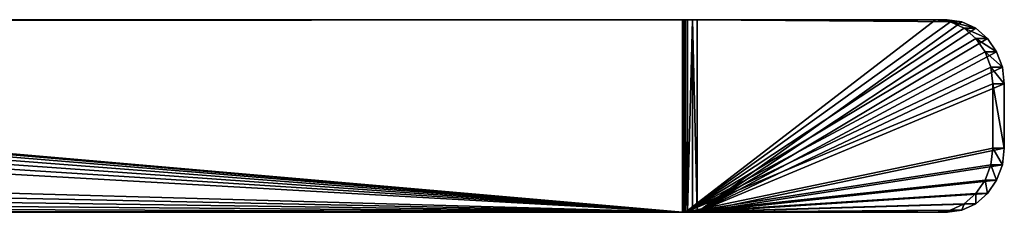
# Model space of a CAD drawing. Extents: x -49 to 1229, y -1056 to 1083.
# Tile 31 of 146: x 290 to 444, y -1 to 29. Entities that reach past the tile are written whole.
import ezdxf

# ---------------------------------------------------------------- set-up
doc = ezdxf.new("R2010")
doc.units = 0
doc.header["$LTSCALE"] = 25.4
doc.layers.get('0').update_dxf_attribs({"color": 13, "linetype": 'CONTINUOUS'})
doc.layers.add('STEEL', color=32, linetype='CONTINUOUS')
doc.layers.add('WOOD', color=32, linetype='CONTINUOUS')

# ---------------------------------------------------------------- blocks, each defined once
blk = doc.blocks.new('LVI293_01_02_03')
at = {"color": 0}
for p, q in [((319.8041620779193, 23.20379619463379, -55.61037164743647), (317.9588271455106, 22.2635510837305, -57.19955787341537)), ((317.9588271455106, 22.2635510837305, -29.8790497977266), (319.8041620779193, 23.20379619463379, -31.46823602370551)), ((319.8041620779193, 23.20379619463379, -55.61037164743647), (317.9588271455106, 22.2635510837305, -57.19955787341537)), ((317.9588271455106, 22.2635510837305, -29.8790497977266), (319.8041620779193, 23.20379619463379, -31.46823602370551)), ((319.7747891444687, 18.69952498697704, -29.8790497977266), (319.8041620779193, 23.20379619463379, -31.46823602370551)), ((319.7747891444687, 18.69952498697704, -29.8790497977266), (319.8041620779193, 23.20379619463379, -31.46823602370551)), ((321.2201373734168, 23.92527164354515, -53.539303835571), (319.8041620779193, 23.20379619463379, -55.61037164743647)), ((319.8041620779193, 23.20379619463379, -31.46823602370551), (321.2201373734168, 23.92527164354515, -33.53930383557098)), ((321.2201373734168, 23.92527164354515, -53.539303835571), (319.8041620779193, 23.20379619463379, -55.61037164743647)), ((319.8041620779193, 23.20379619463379, -31.46823602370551), (321.2201373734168, 23.92527164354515, -33.53930383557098)), ((323.0360993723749, 20.36124554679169, -53.539303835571), (319.8041620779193, 23.20379619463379, -55.61037164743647)), ((323.0360993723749, 20.36124554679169, -53.539303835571), (319.8041620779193, 23.20379619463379, -55.61037164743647)), ((321.6201240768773, 19.63977009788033, -55.61037164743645), (319.8041620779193, 23.20379619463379, -55.61037164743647)), ((321.6201240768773, 19.63977009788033, -55.61037164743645), (319.8041620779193, 23.20379619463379, -55.61037164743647)), ((321.6201240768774, 19.63977009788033, -31.46823602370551), (319.8041620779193, 23.20379619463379, -31.46823602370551)), ((321.6201240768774, 19.63977009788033, -31.46823602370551), (319.8041620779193, 23.20379619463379, -31.46823602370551)), ((322.1102566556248, 24.37881007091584, -51.1274942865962), (321.2201373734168, 23.92527164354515, -53.539303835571)), ((321.2201373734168, 23.92527164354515, -33.53930383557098), (322.1102566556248, 24.37881007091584, -35.95111338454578)), ((322.1102566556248, 24.37881007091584, -51.1274942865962), (321.2201373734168, 23.92527164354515, -53.539303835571)), ((321.2201373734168, 23.92527164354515, -33.53930383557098), (322.1102566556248, 24.37881007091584, -35.95111338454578)), ((323.926218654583, 20.81478397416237, -51.1274942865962), (321.2201373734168, 23.92527164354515, -53.539303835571)), ((323.926218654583, 20.81478397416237, -51.1274942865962), (321.2201373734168, 23.92527164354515, -53.539303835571)), ((323.0360993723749, 20.36124554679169, -53.539303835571), (321.2201373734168, 23.92527164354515, -53.539303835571)), ((323.0360993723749, 20.36124554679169, -53.539303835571), (321.2201373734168, 23.92527164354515, -53.539303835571)), ((321.6201240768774, 19.63977009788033, -31.46823602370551), (321.2201373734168, 23.92527164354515, -33.53930383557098)), ((321.6201240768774, 19.63977009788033, -31.46823602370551), (321.2201373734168, 23.92527164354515, -33.53930383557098)), ((323.0360993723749, 20.36124554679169, -33.53930383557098), (321.2201373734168, 23.92527164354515, -33.53930383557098)), ((323.0360993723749, 20.36124554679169, -33.53930383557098), (321.2201373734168, 23.92527164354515, -33.53930383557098)), ((322.4138597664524, 24.53350358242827, -48.53930383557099), (322.1102566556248, 24.37881007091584, -51.1274942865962)), ((322.1102566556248, 24.37881007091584, -35.95111338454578), (322.4138597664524, 24.53350358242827, -38.53930383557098)), ((322.4138597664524, 24.53350358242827, -48.53930383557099), (322.1102566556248, 24.37881007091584, -51.1274942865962)), ((322.1102566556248, 24.37881007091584, -35.95111338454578), (322.4138597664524, 24.53350358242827, -38.53930383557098)), ((324.2298217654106, 20.96947748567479, -48.53930383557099), (322.1102566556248, 24.37881007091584, -51.1274942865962)), ((324.2298217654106, 20.96947748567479, -48.53930383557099), (322.1102566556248, 24.37881007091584, -51.1274942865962)), ((323.926218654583, 20.81478397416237, -51.1274942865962), (322.1102566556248, 24.37881007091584, -51.1274942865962)), ((323.926218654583, 20.81478397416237, -51.1274942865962), (322.1102566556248, 24.37881007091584, -51.1274942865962)), ((323.0360993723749, 20.36124554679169, -33.53930383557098), (322.1102566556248, 24.37881007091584, -35.95111338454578)), ((323.0360993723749, 20.36124554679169, -33.53930383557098), (322.1102566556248, 24.37881007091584, -35.95111338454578)), ((323.926218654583, 20.81478397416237, -35.95111338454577), (322.1102566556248, 24.37881007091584, -35.95111338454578)), ((323.926218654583, 20.81478397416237, -35.95111338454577), (322.1102566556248, 24.37881007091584, -35.95111338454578)), ((322.4138597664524, 24.53350358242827, -38.53930383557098), (322.4138597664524, 24.53350358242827, -48.53930383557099)), ((322.4138597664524, 24.53350358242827, -48.53930383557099), (324.2298217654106, 20.96947748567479, -48.53930383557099)), ((323.926218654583, 20.81478397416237, -35.95111338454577), (322.4138597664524, 24.53350358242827, -38.53930383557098)), ((323.926218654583, 20.81478397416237, -35.95111338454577), (322.4138597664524, 24.53350358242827, -38.53930383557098)), ((324.2298217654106, 20.96947748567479, -38.53930383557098), (322.4138597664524, 24.53350358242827, -38.53930383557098)), ((322.4138597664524, 24.53350358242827, -48.53930383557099), (324.2298217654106, 20.96947748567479, -48.53930383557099)), ((322.4138597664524, 24.53350358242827, -38.53930383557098), (322.4138597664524, 24.53350358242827, -48.53930383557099)), ((324.2298217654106, 20.96947748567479, -38.53930383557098), (322.4138597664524, 24.53350358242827, -38.53930383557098)), ((317.9588271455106, 22.2635510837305, -57.19955787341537), (315.8098891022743, 21.16861246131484, -58.19856209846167)), ((315.8098891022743, 21.16861246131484, -28.8800455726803), (317.9588271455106, 22.2635510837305, -29.8790497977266)), ((317.9588271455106, 22.2635510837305, -57.19955787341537), (315.8098891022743, 21.16861246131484, -58.19856209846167)), ((315.8098891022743, 21.16861246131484, -28.8800455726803), (317.9588271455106, 22.2635510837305, -29.8790497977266)), ((317.6258511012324, 17.60458636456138, -28.8800455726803), (317.9588271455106, 22.2635510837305, -29.8790497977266)), ((317.6258511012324, 17.60458636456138, -28.8800455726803), (317.9588271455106, 22.2635510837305, -29.8790497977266)), ((321.6201240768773, 19.63977009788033, -55.61037164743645), (317.9588271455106, 22.2635510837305, -57.19955787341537)), ((321.6201240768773, 19.63977009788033, -55.61037164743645), (317.9588271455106, 22.2635510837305, -57.19955787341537)), ((319.7747891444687, 18.69952498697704, -57.19955787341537), (317.9588271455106, 22.2635510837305, -57.19955787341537)), ((319.7747891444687, 18.69952498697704, -57.19955787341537), (317.9588271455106, 22.2635510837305, -57.19955787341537)), ((319.7747891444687, 18.69952498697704, -29.8790497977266), (317.9588271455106, 22.2635510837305, -29.8790497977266)), ((319.7747891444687, 18.69952498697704, -29.8790497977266), (317.9588271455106, 22.2635510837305, -29.8790497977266)), ((313.5037945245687, 19.99359858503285, -58.53930383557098), (274.4780596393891, 0.1089934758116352, -58.53930383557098)), ((274.4780596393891, 0.1089934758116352, -28.53930383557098), (313.5037945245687, 19.99359858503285, -28.53930383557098)), ((274.4780596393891, 0.1089934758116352, -28.53930383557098), (313.5037945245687, 19.99359858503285, -28.53930383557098)), ((313.5037945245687, 19.99359858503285, -58.53930383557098), (274.4780596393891, 0.1089934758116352, -58.53930383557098)), ((315.8098891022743, 21.16861246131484, -58.19856209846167), (313.5037945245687, 19.99359858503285, -58.53930383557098)), ((313.5037945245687, 19.99359858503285, -28.53930383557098), (315.8098891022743, 21.16861246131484, -28.8800455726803)), ((315.8098891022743, 21.16861246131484, -58.19856209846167), (313.5037945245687, 19.99359858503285, -58.53930383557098)), ((313.5037945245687, 19.99359858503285, -28.53930383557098), (315.8098891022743, 21.16861246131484, -28.8800455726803)), ((317.6258511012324, 17.60458636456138, -58.19856209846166), (313.5037945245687, 19.99359858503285, -58.53930383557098)), ((317.6258511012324, 17.60458636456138, -58.19856209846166), (313.5037945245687, 19.99359858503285, -58.53930383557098)), ((315.3197565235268, 16.42957248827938, -58.53930383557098), (313.5037945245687, 19.99359858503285, -58.53930383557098)), ((313.5037945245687, 19.99359858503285, -28.53930383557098), (315.3197565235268, 16.42957248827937, -28.53930383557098)), ((313.5037945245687, 19.99359858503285, -28.53930383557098), (315.3197565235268, 16.42957248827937, -28.53930383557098)), ((315.3197565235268, 16.42957248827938, -58.53930383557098), (313.5037945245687, 19.99359858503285, -58.53930383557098)), ((315.3197565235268, 16.42957248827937, -28.53930383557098), (315.8098891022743, 21.16861246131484, -28.8800455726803)), ((315.3197565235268, 16.42957248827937, -28.53930383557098), (315.8098891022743, 21.16861246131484, -28.8800455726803)), ((319.7747891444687, 18.69952498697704, -57.19955787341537), (315.8098891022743, 21.16861246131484, -58.19856209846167)), ((319.7747891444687, 18.69952498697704, -57.19955787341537), (315.8098891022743, 21.16861246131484, -58.19856209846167)), ((317.6258511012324, 17.60458636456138, -58.19856209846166), (315.8098891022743, 21.16861246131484, -58.19856209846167)), ((317.6258511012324, 17.60458636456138, -58.19856209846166), (315.8098891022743, 21.16861246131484, -58.19856209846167)), ((317.6258511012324, 17.60458636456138, -28.8800455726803), (315.8098891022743, 21.16861246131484, -28.8800455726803)), ((317.6258511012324, 17.60458636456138, -28.8800455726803), (315.8098891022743, 21.16861246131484, -28.8800455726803)), ((321.6201240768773, 19.63977009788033, -55.61037164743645), (323.0360993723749, 20.36124554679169, -53.539303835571)), ((323.0360993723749, 20.36124554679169, -33.53930383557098), (321.6201240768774, 19.63977009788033, -31.46823602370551)), ((321.6201240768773, 19.63977009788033, -55.61037164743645), (323.0360993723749, 20.36124554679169, -53.539303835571)), ((323.0360993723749, 20.36124554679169, -33.53930383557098), (321.6201240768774, 19.63977009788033, -31.46823602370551)), ((323.0360993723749, 20.36124554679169, -53.539303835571), (323.926218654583, 20.81478397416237, -51.1274942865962)), ((323.926218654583, 20.81478397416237, -35.95111338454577), (323.0360993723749, 20.36124554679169, -33.53930383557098)), ((323.0360993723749, 20.36124554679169, -53.539303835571), (323.926218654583, 20.81478397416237, -51.1274942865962)), ((323.926218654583, 20.81478397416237, -35.95111338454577), (323.0360993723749, 20.36124554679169, -33.53930383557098)), ((323.926218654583, 20.81478397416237, -51.1274942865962), (324.2298217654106, 20.96947748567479, -48.53930383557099)), ((324.2298217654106, 20.96947748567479, -38.53930383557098), (323.926218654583, 20.81478397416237, -35.95111338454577)), ((323.926218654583, 20.81478397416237, -51.1274942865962), (324.2298217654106, 20.96947748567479, -48.53930383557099)), ((324.2298217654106, 20.96947748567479, -38.53930383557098), (323.926218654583, 20.81478397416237, -35.95111338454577)), ((324.2298217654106, 20.96947748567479, -48.53930383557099), (324.2298217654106, 20.96947748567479, -38.53930383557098)), ((324.2298217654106, 20.96947748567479, -48.53930383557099), (324.2298217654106, 20.96947748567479, -38.53930383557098)), ((317.6258511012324, 17.60458636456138, -58.19856209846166), (319.7747891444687, 18.69952498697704, -57.19955787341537)), ((319.7747891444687, 18.69952498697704, -29.8790497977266), (317.6258511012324, 17.60458636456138, -28.8800455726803)), ((317.6258511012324, 17.60458636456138, -58.19856209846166), (319.7747891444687, 18.69952498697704, -57.19955787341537)), ((319.7747891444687, 18.69952498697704, -29.8790497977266), (317.6258511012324, 17.60458636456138, -28.8800455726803)), ((319.7747891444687, 18.69952498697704, -57.19955787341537), (321.6201240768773, 19.63977009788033, -55.61037164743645)), ((321.6201240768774, 19.63977009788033, -31.46823602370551), (319.7747891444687, 18.69952498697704, -29.8790497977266)), ((319.7747891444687, 18.69952498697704, -57.19955787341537), (321.6201240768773, 19.63977009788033, -55.61037164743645)), ((321.6201240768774, 19.63977009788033, -31.46823602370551), (319.7747891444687, 18.69952498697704, -29.8790497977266)), ((315.3197565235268, 16.42957248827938, -58.53930383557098), (317.6258511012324, 17.60458636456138, -58.19856209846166)), ((317.6258511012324, 17.60458636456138, -28.8800455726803), (315.3197565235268, 16.42957248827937, -28.53930383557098)), ((315.3197565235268, 16.42957248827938, -58.53930383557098), (317.6258511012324, 17.60458636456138, -58.19856209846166)), ((317.6258511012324, 17.60458636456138, -28.8800455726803), (315.3197565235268, 16.42957248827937, -28.53930383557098)), ((276.2940216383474, -3.455032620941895, -58.53930383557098), (315.3197565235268, 16.42957248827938, -58.53930383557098)), ((315.3197565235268, 16.42957248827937, -28.53930383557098), (276.2940216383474, -3.455032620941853, -28.53930383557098)), ((315.3197565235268, 16.42957248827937, -28.53930383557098), (276.2940216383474, -3.455032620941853, -28.53930383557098)), ((276.2940216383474, -3.455032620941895, -58.53930383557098), (315.3197565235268, 16.42957248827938, -58.53930383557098)), ((-70.7358521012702, 0, -28.53930383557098), (274.0240691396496, 4.98732999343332e-15, -28.53930383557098)), ((274.0240691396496, 0, -58.53930383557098), (-70.73585210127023, 0, -58.53930383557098)), ((274.0240691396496, 0, -58.53930383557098), (-70.73585210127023, 0, -58.53930383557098)), ((-70.7358521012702, 0, -28.53930383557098), (274.0240691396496, 4.98732999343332e-15, -28.53930383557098)), ((274.1805036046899, 0.01231165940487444, -28.53930383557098), (274.0240691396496, 4.98732999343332e-15, -28.53930383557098)), ((274.0240691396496, 0, -58.53930383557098), (274.1805036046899, 0.01231165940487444, -58.53930383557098)), ((274.0240691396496, 4.98732999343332e-15, -28.53930383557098), (274.1805036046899, 0.01231165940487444, -58.53930383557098)), ((274.0240691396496, 0, -58.53930383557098), (274.1805036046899, 0.01231165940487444, -58.53930383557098)), ((274.0240691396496, 4.98732999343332e-15, -28.53930383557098), (274.1805036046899, 0.01231165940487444, -58.53930383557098)), ((274.1805036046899, 0.01231165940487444, -28.53930383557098), (274.0240691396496, 4.98732999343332e-15, -28.53930383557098)), ((274.0240691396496, 4.98732999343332e-15, -28.53930383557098), (274.0240691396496, 0, -58.53930383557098)), ((274.0240691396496, 0, -58.53930383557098), (274.0240691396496, -3.999999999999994, -58.53930383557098)), ((274.0240691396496, -4, -28.53930383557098), (274.0240691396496, 4.98732999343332e-15, -28.53930383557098)), ((274.0240691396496, -4, -28.53930383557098), (274.0240691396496, 4.98732999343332e-15, -28.53930383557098)), ((274.0240691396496, 0, -58.53930383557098), (274.0240691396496, -3.999999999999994, -58.53930383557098)), ((274.0240691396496, 4.98732999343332e-15, -28.53930383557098), (274.0240691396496, 0, -58.53930383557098)), ((274.3330861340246, 0.04894348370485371, -28.53930383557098), (274.1805036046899, 0.01231165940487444, -28.53930383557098)), ((274.1805036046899, 0.01231165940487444, -58.53930383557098), (274.3330861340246, 0.04894348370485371, -58.53930383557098)), ((274.3330861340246, 0.04894348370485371, -28.53930383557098), (274.1805036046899, 0.01231165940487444, -28.53930383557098)), ((274.3330861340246, 0.04894348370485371, -28.53930383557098), (274.1805036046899, 0.01231165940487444, -58.53930383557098)), ((274.1805036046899, 0.01231165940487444, -58.53930383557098), (274.3330861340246, 0.04894348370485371, -58.53930383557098)), ((274.3330861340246, 0.04894348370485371, -28.53930383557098), (274.1805036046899, 0.01231165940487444, -58.53930383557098)), ((274.1805036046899, 0.01231165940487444, -28.53930383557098), (274.1805036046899, 0.01231165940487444, -58.53930383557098)), ((274.1805036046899, 0.01231165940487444, -28.53930383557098), (274.1805036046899, 0.01231165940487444, -58.53930383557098)), ((274.4780596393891, 0.1089934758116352, -28.53930383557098), (274.3330861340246, 0.04894348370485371, -28.53930383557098)), ((274.3330861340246, 0.04894348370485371, -58.53930383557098), (274.4780596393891, 0.1089934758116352, -58.53930383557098)), ((274.4780596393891, 0.1089934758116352, -58.53930383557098), (274.3330861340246, 0.04894348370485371, -28.53930383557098)), ((274.4780596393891, 0.1089934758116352, -28.53930383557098), (274.3330861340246, 0.04894348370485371, -28.53930383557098)), ((274.4780596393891, 0.1089934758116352, -58.53930383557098), (274.3330861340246, 0.04894348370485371, -28.53930383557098)), ((274.3330861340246, 0.04894348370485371, -58.53930383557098), (274.4780596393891, 0.1089934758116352, -58.53930383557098)), ((274.3330861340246, 0.04894348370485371, -58.53930383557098), (274.3330861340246, 0.04894348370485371, -28.53930383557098)), ((274.3330861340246, 0.04894348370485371, -58.53930383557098), (274.3330861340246, 0.04894348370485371, -28.53930383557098)), ((274.4780596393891, 0.1089934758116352, -58.53930383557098), (274.4780596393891, 0.1089934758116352, -28.53930383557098)), ((276.2940216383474, -3.455032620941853, -28.53930383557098), (274.4780596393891, 0.1089934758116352, -28.53930383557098)), ((274.4780596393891, 0.1089934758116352, -58.53930383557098), (276.2940216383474, -3.455032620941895, -58.53930383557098)), ((274.4780596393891, 0.1089934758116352, -58.53930383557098), (274.4780596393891, 0.1089934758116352, -28.53930383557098)), ((276.2940216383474, -3.455032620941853, -28.53930383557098), (274.4780596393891, 0.1089934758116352, -28.53930383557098)), ((274.4780596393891, 0.1089934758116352, -58.53930383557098), (276.2940216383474, -3.455032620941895, -58.53930383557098)), ((274.0240691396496, -4, -28.53930383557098), (-70.7358521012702, -4, -28.53930383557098)), ((-70.73585210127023, -4, -58.53930383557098), (274.0240691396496, -3.999999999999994, -58.53930383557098)), ((-70.73585210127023, -4, -58.53930383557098), (274.0240691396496, -3.999999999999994, -58.53930383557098)), ((274.0240691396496, -4, -28.53930383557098), (-70.7358521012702, -4, -28.53930383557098)), ((274.0240691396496, -4, -28.53930383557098), (274.8062414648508, -3.938441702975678, -28.53930383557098)), ((274.8062414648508, -3.93844170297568, -58.53930383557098), (274.0240691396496, -3.999999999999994, -58.53930383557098)), ((274.0240691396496, -3.999999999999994, -58.53930383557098), (274.8062414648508, -3.938441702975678, -28.53930383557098)), ((274.0240691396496, -4, -28.53930383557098), (274.8062414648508, -3.938441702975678, -28.53930383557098)), ((274.0240691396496, -3.999999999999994, -58.53930383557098), (274.8062414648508, -3.938441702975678, -28.53930383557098)), ((274.8062414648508, -3.93844170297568, -58.53930383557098), (274.0240691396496, -3.999999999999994, -58.53930383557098)), ((274.0240691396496, -3.999999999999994, -58.53930383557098), (274.0240691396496, -4, -28.53930383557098)), ((274.0240691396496, -3.999999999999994, -58.53930383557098), (274.0240691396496, -4, -28.53930383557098)), ((274.8062414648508, -3.938441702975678, -28.53930383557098), (275.5691541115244, -3.755282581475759, -28.53930383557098)), ((275.5691541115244, -3.755282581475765, -58.53930383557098), (274.8062414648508, -3.93844170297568, -58.53930383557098)), ((275.5691541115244, -3.755282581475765, -58.53930383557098), (274.8062414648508, -3.93844170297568, -58.53930383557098)), ((275.5691541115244, -3.755282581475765, -58.53930383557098), (274.8062414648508, -3.938441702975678, -28.53930383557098)), ((274.8062414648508, -3.938441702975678, -28.53930383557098), (275.5691541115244, -3.755282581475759, -28.53930383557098)), ((275.5691541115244, -3.755282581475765, -58.53930383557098), (274.8062414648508, -3.938441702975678, -28.53930383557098)), ((274.8062414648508, -3.93844170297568, -58.53930383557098), (274.8062414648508, -3.938441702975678, -28.53930383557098)), ((274.8062414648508, -3.93844170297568, -58.53930383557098), (274.8062414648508, -3.938441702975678, -28.53930383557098)), ((275.5691541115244, -3.755282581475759, -28.53930383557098), (276.2940216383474, -3.455032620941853, -28.53930383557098)), ((276.2940216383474, -3.455032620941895, -58.53930383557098), (275.5691541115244, -3.755282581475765, -58.53930383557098)), ((276.2940216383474, -3.455032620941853, -28.53930383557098), (275.5691541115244, -3.755282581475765, -58.53930383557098)), ((276.2940216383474, -3.455032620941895, -58.53930383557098), (275.5691541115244, -3.755282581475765, -58.53930383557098)), ((276.2940216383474, -3.455032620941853, -28.53930383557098), (275.5691541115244, -3.755282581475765, -58.53930383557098)), ((275.5691541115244, -3.755282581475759, -28.53930383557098), (276.2940216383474, -3.455032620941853, -28.53930383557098)), ((275.5691541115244, -3.755282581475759, -28.53930383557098), (275.5691541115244, -3.755282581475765, -58.53930383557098)), ((275.5691541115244, -3.755282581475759, -28.53930383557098), (275.5691541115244, -3.755282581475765, -58.53930383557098)), ((276.2940216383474, -3.455032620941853, -28.53930383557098), (276.2940216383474, -3.455032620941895, -58.53930383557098)), ((276.2940216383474, -3.455032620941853, -28.53930383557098), (276.2940216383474, -3.455032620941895, -58.53930383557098))]:
    blk.add_line(p, q, dxfattribs=at)
at = {"color": 252}
mesh = blk.add_polyface(dxfattribs=at)
corners = [(274.4780596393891, 0.1089934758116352, -28.53930383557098), (313.5037945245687, 19.99359858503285, -58.53930383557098), (274.4780596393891, 0.1089934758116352, -58.53930383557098), (315.8098891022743, 21.16861246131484, -58.19856209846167), (317.9588271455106, 22.2635510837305, -57.19955787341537), (319.8041620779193, 23.20379619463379, -55.61037164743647), (321.2201373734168, 23.92527164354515, -53.539303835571), (322.1102566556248, 24.37881007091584, -51.1274942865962), (322.4138597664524, 24.53350358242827, -48.53930383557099), (322.4138597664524, 24.53350358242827, -38.53930383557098), (322.1102566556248, 24.37881007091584, -35.95111338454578), (321.2201373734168, 23.92527164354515, -33.53930383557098), (319.8041620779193, 23.20379619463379, -31.46823602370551), (317.9588271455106, 22.2635510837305, -29.8790497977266), (315.8098891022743, 21.16861246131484, -28.8800455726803), (313.5037945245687, 19.99359858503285, -28.53930383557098)]
mesh.append_faces([[corners[k] for k in face] for face in [(0, 1, 2), (14, 0, 15)]], dxfattribs={"vtx0": -1, "color": 252})
mesh.append_faces([[corners[k] for k in face] for face in [(1, 0, 3), (3, 0, 4), (4, 0, 5), (5, 0, 6), (6, 0, 7), (7, 0, 8), (8, 0, 9), (9, 0, 10), (10, 0, 11), (11, 0, 12), (12, 0, 13), (13, 0, 14)]], dxfattribs={"vtx0": -1, "vtx1": -1, "color": 252})
mesh = blk.add_polyface(dxfattribs=at)
corners = [(321.6201240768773, 19.63977009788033, -55.61037164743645), (317.9588271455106, 22.2635510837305, -57.19955787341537), (319.8041620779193, 23.20379619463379, -55.61037164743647)]
mesh.append_faces([[corners[k] for k in face] for face in [(0, 1, 2)]], dxfattribs={"color": 252})
mesh = blk.add_polyface(dxfattribs=at)
corners = [(319.8041620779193, 23.20379619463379, -31.46823602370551), (317.9588271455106, 22.2635510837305, -29.8790497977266), (319.7747891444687, 18.69952498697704, -29.8790497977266)]
mesh.append_faces([[corners[k] for k in face] for face in [(0, 1, 2)]], dxfattribs={"color": 252})
mesh = blk.add_polyface(dxfattribs=at)
corners = [(321.6201240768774, 19.63977009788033, -31.46823602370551), (319.8041620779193, 23.20379619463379, -31.46823602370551), (319.7747891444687, 18.69952498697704, -29.8790497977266)]
mesh.append_faces([[corners[k] for k in face] for face in [(0, 1, 2)]], dxfattribs={"color": 252})
mesh = blk.add_polyface(dxfattribs=at)
corners = [(321.2201373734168, 23.92527164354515, -53.539303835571), (323.0360993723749, 20.36124554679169, -53.539303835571), (319.8041620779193, 23.20379619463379, -55.61037164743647)]
mesh.append_faces([[corners[k] for k in face] for face in [(0, 1, 2)]], dxfattribs={"color": 252})
mesh = blk.add_polyface(dxfattribs=at)
corners = [(321.2201373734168, 23.92527164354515, -33.53930383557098), (319.8041620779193, 23.20379619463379, -31.46823602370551), (321.6201240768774, 19.63977009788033, -31.46823602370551)]
mesh.append_faces([[corners[k] for k in face] for face in [(0, 1, 2)]], dxfattribs={"color": 252})
mesh = blk.add_polyface(dxfattribs=at)
corners = [(319.8041620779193, 23.20379619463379, -55.61037164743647), (323.0360993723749, 20.36124554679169, -53.539303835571), (321.6201240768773, 19.63977009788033, -55.61037164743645)]
mesh.append_faces([[corners[k] for k in face] for face in [(0, 1, 2)]], dxfattribs={"color": 252})
mesh = blk.add_polyface(dxfattribs=at)
corners = [(322.1102566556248, 24.37881007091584, -51.1274942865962), (323.926218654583, 20.81478397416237, -51.1274942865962), (321.2201373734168, 23.92527164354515, -53.539303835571)]
mesh.append_faces([[corners[k] for k in face] for face in [(0, 1, 2)]], dxfattribs={"color": 252})
mesh = blk.add_polyface(dxfattribs=at)
corners = [(322.1102566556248, 24.37881007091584, -35.95111338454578), (321.2201373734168, 23.92527164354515, -33.53930383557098), (323.0360993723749, 20.36124554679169, -33.53930383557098)]
mesh.append_faces([[corners[k] for k in face] for face in [(0, 1, 2)]], dxfattribs={"color": 252})
mesh = blk.add_polyface(dxfattribs=at)
corners = [(321.2201373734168, 23.92527164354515, -53.539303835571), (323.926218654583, 20.81478397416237, -51.1274942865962), (323.0360993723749, 20.36124554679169, -53.539303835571)]
mesh.append_faces([[corners[k] for k in face] for face in [(0, 1, 2)]], dxfattribs={"color": 252})
mesh = blk.add_polyface(dxfattribs=at)
corners = [(321.2201373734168, 23.92527164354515, -33.53930383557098), (321.6201240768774, 19.63977009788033, -31.46823602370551), (323.0360993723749, 20.36124554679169, -33.53930383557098)]
mesh.append_faces([[corners[k] for k in face] for face in [(0, 1, 2)]], dxfattribs={"color": 252})
mesh = blk.add_polyface(dxfattribs=at)
corners = [(322.4138597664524, 24.53350358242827, -48.53930383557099), (324.2298217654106, 20.96947748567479, -48.53930383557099), (322.1102566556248, 24.37881007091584, -51.1274942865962)]
mesh.append_faces([[corners[k] for k in face] for face in [(0, 1, 2)]], dxfattribs={"color": 252})
mesh = blk.add_polyface(dxfattribs=at)
corners = [(322.4138597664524, 24.53350358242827, -38.53930383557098), (322.1102566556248, 24.37881007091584, -35.95111338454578), (323.926218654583, 20.81478397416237, -35.95111338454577)]
mesh.append_faces([[corners[k] for k in face] for face in [(0, 1, 2)]], dxfattribs={"color": 252})
mesh = blk.add_polyface(dxfattribs=at)
corners = [(322.1102566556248, 24.37881007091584, -51.1274942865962), (324.2298217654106, 20.96947748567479, -48.53930383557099), (323.926218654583, 20.81478397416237, -51.1274942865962)]
mesh.append_faces([[corners[k] for k in face] for face in [(0, 1, 2)]], dxfattribs={"color": 252})
mesh = blk.add_polyface(dxfattribs=at)
corners = [(322.1102566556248, 24.37881007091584, -35.95111338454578), (323.0360993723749, 20.36124554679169, -33.53930383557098), (323.926218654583, 20.81478397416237, -35.95111338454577)]
mesh.append_faces([[corners[k] for k in face] for face in [(0, 1, 2)]], dxfattribs={"color": 252})
mesh = blk.add_polyface(dxfattribs=at)
corners = [(322.4138597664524, 24.53350358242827, -38.53930383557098), (323.926218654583, 20.81478397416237, -35.95111338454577), (324.2298217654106, 20.96947748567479, -38.53930383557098)]
mesh.append_faces([[corners[k] for k in face] for face in [(0, 1, 2)]], dxfattribs={"color": 252})
mesh = blk.add_polyface(dxfattribs=at)
corners = [(322.4138597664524, 24.53350358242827, -48.53930383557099), (324.2298217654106, 20.96947748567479, -38.53930383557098), (324.2298217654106, 20.96947748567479, -48.53930383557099), (322.4138597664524, 24.53350358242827, -38.53930383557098)]
mesh.append_faces([[corners[k] for k in face] for face in [(0, 1, 2), (1, 0, 3)]], dxfattribs={"vtx0": -1, "color": 252})
mesh = blk.add_polyface(dxfattribs=at)
corners = [(319.7747891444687, 18.69952498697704, -57.19955787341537), (315.8098891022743, 21.16861246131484, -58.19856209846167), (317.9588271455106, 22.2635510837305, -57.19955787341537)]
mesh.append_faces([[corners[k] for k in face] for face in [(0, 1, 2)]], dxfattribs={"color": 252})
mesh = blk.add_polyface(dxfattribs=at)
corners = [(317.9588271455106, 22.2635510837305, -29.8790497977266), (315.8098891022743, 21.16861246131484, -28.8800455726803), (317.6258511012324, 17.60458636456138, -28.8800455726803)]
mesh.append_faces([[corners[k] for k in face] for face in [(0, 1, 2)]], dxfattribs={"color": 252})
mesh = blk.add_polyface(dxfattribs=at)
corners = [(319.7747891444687, 18.69952498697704, -29.8790497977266), (317.9588271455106, 22.2635510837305, -29.8790497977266), (317.6258511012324, 17.60458636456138, -28.8800455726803)]
mesh.append_faces([[corners[k] for k in face] for face in [(0, 1, 2)]], dxfattribs={"color": 252})
mesh = blk.add_polyface(dxfattribs=at)
corners = [(321.6201240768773, 19.63977009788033, -55.61037164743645), (319.7747891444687, 18.69952498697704, -57.19955787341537), (317.9588271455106, 22.2635510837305, -57.19955787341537)]
mesh.append_faces([[corners[k] for k in face] for face in [(0, 1, 2)]], dxfattribs={"color": 252})
mesh = blk.add_polyface(dxfattribs=at)
corners = [(276.2940216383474, -3.455032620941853, -28.53930383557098), (313.5037945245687, 19.99359858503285, -28.53930383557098), (274.4780596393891, 0.1089934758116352, -28.53930383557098), (315.3197565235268, 16.42957248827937, -28.53930383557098)]
mesh.append_faces([[corners[k] for k in face] for face in [(0, 1, 2), (1, 0, 3)]], dxfattribs={"vtx0": -1, "color": 252})
mesh = blk.add_polyface(dxfattribs=at)
corners = [(313.5037945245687, 19.99359858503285, -58.53930383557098), (276.2940216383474, -3.455032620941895, -58.53930383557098), (274.4780596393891, 0.1089934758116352, -58.53930383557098), (315.3197565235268, 16.42957248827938, -58.53930383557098)]
mesh.append_faces([[corners[k] for k in face] for face in [(0, 1, 2), (1, 0, 3)]], dxfattribs={"vtx0": -1, "color": 252})
mesh = blk.add_polyface(dxfattribs=at)
corners = [(317.6258511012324, 17.60458636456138, -58.19856209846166), (276.2940216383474, -3.455032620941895, -58.53930383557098), (315.3197565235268, 16.42957248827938, -58.53930383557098), (276.2940216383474, -3.455032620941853, -28.53930383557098), (319.7747891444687, 18.69952498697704, -57.19955787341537), (321.6201240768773, 19.63977009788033, -55.61037164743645), (323.0360993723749, 20.36124554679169, -53.539303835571), (323.926218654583, 20.81478397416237, -51.1274942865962), (324.2298217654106, 20.96947748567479, -48.53930383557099), (324.2298217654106, 20.96947748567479, -38.53930383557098), (323.926218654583, 20.81478397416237, -35.95111338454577), (323.0360993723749, 20.36124554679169, -33.53930383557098), (321.6201240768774, 19.63977009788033, -31.46823602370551), (319.7747891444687, 18.69952498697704, -29.8790497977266), (317.6258511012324, 17.60458636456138, -28.8800455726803), (315.3197565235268, 16.42957248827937, -28.53930383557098)]
mesh.append_faces([[corners[k] for k in face] for face in [(0, 1, 2), (3, 14, 15)]], dxfattribs={"vtx0": -1, "color": 252})
mesh.append_faces([[corners[k] for k in face] for face in [(1, 0, 3)]], dxfattribs={"vtx0": -1, "vtx1": -1, "color": 252})
mesh.append_faces([[corners[k] for k in face] for face in [(3, 0, 4), (3, 4, 5), (3, 5, 6), (3, 6, 7), (3, 7, 8), (3, 8, 9), (3, 9, 10), (3, 10, 11), (3, 11, 12), (3, 12, 13), (3, 13, 14)]], dxfattribs={"vtx0": -1, "vtx2": -1, "color": 252})
mesh = blk.add_polyface(dxfattribs=at)
corners = [(317.6258511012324, 17.60458636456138, -58.19856209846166), (313.5037945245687, 19.99359858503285, -58.53930383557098), (315.8098891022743, 21.16861246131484, -58.19856209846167)]
mesh.append_faces([[corners[k] for k in face] for face in [(0, 1, 2)]], dxfattribs={"color": 252})
mesh = blk.add_polyface(dxfattribs=at)
corners = [(315.8098891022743, 21.16861246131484, -28.8800455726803), (313.5037945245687, 19.99359858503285, -28.53930383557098), (315.3197565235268, 16.42957248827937, -28.53930383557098)]
mesh.append_faces([[corners[k] for k in face] for face in [(0, 1, 2)]], dxfattribs={"color": 252})
mesh = blk.add_polyface(dxfattribs=at)
corners = [(317.6258511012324, 17.60458636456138, -58.19856209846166), (315.3197565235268, 16.42957248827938, -58.53930383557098), (313.5037945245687, 19.99359858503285, -58.53930383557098)]
mesh.append_faces([[corners[k] for k in face] for face in [(0, 1, 2)]], dxfattribs={"color": 252})
mesh = blk.add_polyface(dxfattribs=at)
corners = [(317.6258511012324, 17.60458636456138, -28.8800455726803), (315.8098891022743, 21.16861246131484, -28.8800455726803), (315.3197565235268, 16.42957248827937, -28.53930383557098)]
mesh.append_faces([[corners[k] for k in face] for face in [(0, 1, 2)]], dxfattribs={"color": 252})
mesh = blk.add_polyface(dxfattribs=at)
corners = [(319.7747891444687, 18.69952498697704, -57.19955787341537), (317.6258511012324, 17.60458636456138, -58.19856209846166), (315.8098891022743, 21.16861246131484, -58.19856209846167)]
mesh.append_faces([[corners[k] for k in face] for face in [(0, 1, 2)]], dxfattribs={"color": 252})
mesh = blk.add_polyface(dxfattribs=at)
corners = [(-73.32404255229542, 0, -58.19856209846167), (274.0240691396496, 0, -58.53930383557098), (-70.73585210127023, 0, -58.53930383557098), (274.0240691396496, 4.98732999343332e-15, -28.53930383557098), (-75.73585210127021, 0, -57.19955787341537), (-77.80691991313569, 0, -55.61037164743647), (-79.39610613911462, 0, -53.53930383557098), (-80.3951103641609, 0, -51.12749428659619), (-80.73585210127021, 0, -48.53930383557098), (-80.73585210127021, 0, -38.53930383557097), (-80.39511036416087, 0, -35.95111338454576), (-79.39610613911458, 0, -33.53930383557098), (-77.80691991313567, 0, -31.46823602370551), (-75.7358521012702, 0, -29.87904979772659), (-73.32404255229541, 0, -28.8800455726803), (-70.7358521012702, 0, -28.53930383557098)]
mesh.append_faces([[corners[k] for k in face] for face in [(0, 1, 2), (3, 14, 15)]], dxfattribs={"vtx0": -1, "color": 252})
mesh.append_faces([[corners[k] for k in face] for face in [(1, 0, 3)]], dxfattribs={"vtx0": -1, "vtx1": -1, "color": 252})
mesh.append_faces([[corners[k] for k in face] for face in [(3, 0, 4), (3, 4, 5), (3, 5, 6), (3, 6, 7), (3, 7, 8), (3, 8, 9), (3, 9, 10), (3, 10, 11), (3, 11, 12), (3, 12, 13), (3, 13, 14)]], dxfattribs={"vtx0": -1, "vtx2": -1, "color": 252})
mesh = blk.add_polyface(dxfattribs=at)
corners = [(274.0240691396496, 0, -58.53930383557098), (-70.73585210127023, -4, -58.53930383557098), (-70.73585210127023, 0, -58.53930383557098), (274.0240691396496, -3.999999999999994, -58.53930383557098)]
mesh.append_faces([[corners[k] for k in face] for face in [(0, 1, 2), (1, 0, 3)]], dxfattribs={"vtx0": -1, "color": 252})
mesh = blk.add_polyface(dxfattribs=at)
corners = [(274.0240691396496, -4, -28.53930383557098), (-70.7358521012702, 0, -28.53930383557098), (-70.7358521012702, -4, -28.53930383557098), (274.0240691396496, 4.98732999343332e-15, -28.53930383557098)]
mesh.append_faces([[corners[k] for k in face] for face in [(0, 1, 2), (1, 0, 3)]], dxfattribs={"vtx0": -1, "color": 252})
mesh = blk.add_polyface(dxfattribs=at)
corners = [(274.8062414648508, -3.938441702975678, -28.53930383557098), (274.0240691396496, 4.98732999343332e-15, -28.53930383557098), (274.0240691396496, -4, -28.53930383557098), (274.1805036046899, 0.01231165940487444, -28.53930383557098), (274.3330861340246, 0.04894348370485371, -28.53930383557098), (274.4780596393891, 0.1089934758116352, -28.53930383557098), (276.2940216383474, -3.455032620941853, -28.53930383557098), (275.5691541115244, -3.755282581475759, -28.53930383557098)]
mesh.append_faces([[corners[k] for k in face] for face in [(0, 1, 2), (6, 0, 7)]], dxfattribs={"vtx0": -1, "color": 252})
mesh.append_faces([[corners[k] for k in face] for face in [(1, 0, 3), (3, 0, 4), (4, 0, 5), (5, 0, 6)]], dxfattribs={"vtx0": -1, "vtx1": -1, "color": 252})
mesh = blk.add_polyface(dxfattribs=at)
corners = [(274.1805036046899, 0.01231165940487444, -58.53930383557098), (274.0240691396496, -3.999999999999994, -58.53930383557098), (274.0240691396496, 0, -58.53930383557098), (274.8062414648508, -3.93844170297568, -58.53930383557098), (274.3330861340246, 0.04894348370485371, -58.53930383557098), (274.4780596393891, 0.1089934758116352, -58.53930383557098), (276.2940216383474, -3.455032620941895, -58.53930383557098), (275.5691541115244, -3.755282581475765, -58.53930383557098)]
mesh.append_faces([[corners[k] for k in face] for face in [(0, 1, 2), (3, 6, 7)]], dxfattribs={"vtx0": -1, "color": 252})
mesh.append_faces([[corners[k] for k in face] for face in [(1, 0, 3)]], dxfattribs={"vtx0": -1, "vtx1": -1, "color": 252})
mesh.append_faces([[corners[k] for k in face] for face in [(3, 0, 4), (3, 4, 5), (3, 5, 6)]], dxfattribs={"vtx0": -1, "vtx2": -1, "color": 252})
mesh = blk.add_polyface(dxfattribs=at)
corners = [(274.0240691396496, 4.98732999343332e-15, -28.53930383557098), (274.1805036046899, 0.01231165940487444, -58.53930383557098), (274.0240691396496, 0, -58.53930383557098)]
mesh.append_faces([[corners[k] for k in face] for face in [(0, 1, 2)]], dxfattribs={"color": 252})
mesh = blk.add_polyface(dxfattribs=at)
corners = [(274.1805036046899, 0.01231165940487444, -28.53930383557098), (274.1805036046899, 0.01231165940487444, -58.53930383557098), (274.0240691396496, 4.98732999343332e-15, -28.53930383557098)]
mesh.append_faces([[corners[k] for k in face] for face in [(0, 1, 2)]], dxfattribs={"color": 252})
mesh = blk.add_polyface(dxfattribs=at)
corners = [(274.3330861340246, 0.04894348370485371, -28.53930383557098), (274.1805036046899, 0.01231165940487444, -58.53930383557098), (274.1805036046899, 0.01231165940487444, -28.53930383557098)]
mesh.append_faces([[corners[k] for k in face] for face in [(0, 1, 2)]], dxfattribs={"color": 252})
mesh = blk.add_polyface(dxfattribs=at)
corners = [(274.3330861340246, 0.04894348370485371, -28.53930383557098), (274.3330861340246, 0.04894348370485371, -58.53930383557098), (274.1805036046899, 0.01231165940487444, -58.53930383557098)]
mesh.append_faces([[corners[k] for k in face] for face in [(0, 1, 2)]], dxfattribs={"color": 252})
mesh = blk.add_polyface(dxfattribs=at)
corners = [(274.4780596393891, 0.1089934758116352, -28.53930383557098), (274.4780596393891, 0.1089934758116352, -58.53930383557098), (274.3330861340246, 0.04894348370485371, -28.53930383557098)]
mesh.append_faces([[corners[k] for k in face] for face in [(0, 1, 2)]], dxfattribs={"color": 252})
mesh = blk.add_polyface(dxfattribs=at)
corners = [(274.3330861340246, 0.04894348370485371, -28.53930383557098), (274.4780596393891, 0.1089934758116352, -58.53930383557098), (274.3330861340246, 0.04894348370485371, -58.53930383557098)]
mesh.append_faces([[corners[k] for k in face] for face in [(0, 1, 2)]], dxfattribs={"color": 252})
mesh = blk.add_polyface(dxfattribs=at)
corners = [(274.0240691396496, -4, -28.53930383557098), (-70.73585210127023, -4, -58.53930383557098), (274.0240691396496, -3.999999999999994, -58.53930383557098), (-73.32404255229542, -4, -58.19856209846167), (-75.73585210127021, -4, -57.19955787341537), (-77.80691991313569, -4, -55.61037164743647), (-79.39610613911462, -4, -53.53930383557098), (-80.3951103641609, -4, -51.12749428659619), (-80.73585210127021, -4, -48.53930383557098), (-80.73585210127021, -4, -38.53930383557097), (-80.39511036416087, -4, -35.95111338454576), (-79.39610613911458, -4, -33.53930383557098), (-77.80691991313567, -4, -31.46823602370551), (-75.7358521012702, -4, -29.87904979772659), (-73.32404255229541, -4, -28.8800455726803), (-70.7358521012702, -4, -28.53930383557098)]
mesh.append_faces([[corners[k] for k in face] for face in [(0, 1, 2), (14, 0, 15)]], dxfattribs={"vtx0": -1, "color": 252})
mesh.append_faces([[corners[k] for k in face] for face in [(1, 0, 3), (3, 0, 4), (4, 0, 5), (5, 0, 6), (6, 0, 7), (7, 0, 8), (8, 0, 9), (9, 0, 10), (10, 0, 11), (11, 0, 12), (12, 0, 13), (13, 0, 14)]], dxfattribs={"vtx0": -1, "vtx1": -1, "color": 252})
mesh = blk.add_polyface(dxfattribs=at)
corners = [(274.0240691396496, -4, -28.53930383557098), (274.0240691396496, -3.999999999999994, -58.53930383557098), (274.8062414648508, -3.938441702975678, -28.53930383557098)]
mesh.append_faces([[corners[k] for k in face] for face in [(0, 1, 2)]], dxfattribs={"color": 252})
mesh = blk.add_polyface(dxfattribs=at)
corners = [(274.8062414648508, -3.938441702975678, -28.53930383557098), (274.0240691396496, -3.999999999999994, -58.53930383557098), (274.8062414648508, -3.93844170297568, -58.53930383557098)]
mesh.append_faces([[corners[k] for k in face] for face in [(0, 1, 2)]], dxfattribs={"color": 252})
mesh = blk.add_polyface(dxfattribs=at)
corners = [(274.8062414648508, -3.938441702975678, -28.53930383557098), (274.8062414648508, -3.93844170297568, -58.53930383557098), (275.5691541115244, -3.755282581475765, -58.53930383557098)]
mesh.append_faces([[corners[k] for k in face] for face in [(0, 1, 2)]], dxfattribs={"color": 252})
mesh = blk.add_polyface(dxfattribs=at)
corners = [(274.8062414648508, -3.938441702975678, -28.53930383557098), (275.5691541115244, -3.755282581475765, -58.53930383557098), (275.5691541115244, -3.755282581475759, -28.53930383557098)]
mesh.append_faces([[corners[k] for k in face] for face in [(0, 1, 2)]], dxfattribs={"color": 252})
mesh = blk.add_polyface(dxfattribs=at)
corners = [(276.2940216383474, -3.455032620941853, -28.53930383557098), (275.5691541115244, -3.755282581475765, -58.53930383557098), (276.2940216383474, -3.455032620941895, -58.53930383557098)]
mesh.append_faces([[corners[k] for k in face] for face in [(0, 1, 2)]], dxfattribs={"color": 252})
mesh = blk.add_polyface(dxfattribs=at)
corners = [(275.5691541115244, -3.755282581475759, -28.53930383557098), (275.5691541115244, -3.755282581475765, -58.53930383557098), (276.2940216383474, -3.455032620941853, -28.53930383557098)]
mesh.append_faces([[corners[k] for k in face] for face in [(0, 1, 2)]], dxfattribs={"color": 252})
blk = doc.blocks.new('LVI293_01_02')
at = {"layer": 'STEEL', "color": 0}
blk.add_blockref('LVI293_01_02_03', (8.857808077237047, -14.24471133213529, 783.6187546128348), dxfattribs=at)

msp = doc.modelspace()

# ---------------------------------------------------------------- block references
at = {"layer": 'WOOD', "color": 0, "extrusion": (2.513614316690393e-15, -1, 7.591432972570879e-16)}
msp.add_blockref('LVI293_01_02', (110.7014903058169, 353.5840686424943, -753.8578701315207), dxfattribs=at)

doc.saveas('drawing.dxf')
